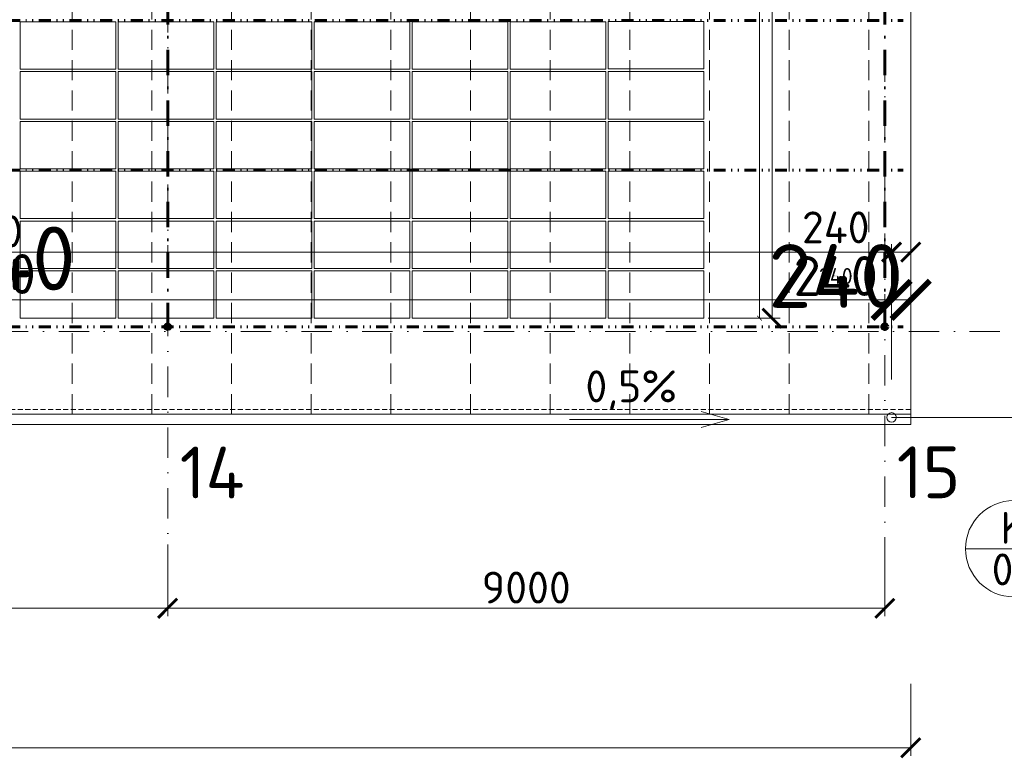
# Model space of a CAD drawing. Header units: millimetres. Extents: x -1695604 to 5289369, y -1488057 to 2187451.
# Tile 156 of 256: x 127692 to 140050, y 144642 to 153911. Entities that reach past the tile are written whole.
import ezdxf
from ezdxf import colors
from ezdxf.entities.mleader import LeaderData, LeaderLine
from ezdxf.enums import TextEntityAlignment as Align
from ezdxf.math import Vec2, Vec3

# ---------------------------------------------------------------- set-up
doc = ezdxf.new("R2010")
doc.units = ezdxf.units.MM
for name, pattern in [('CENTERX2', [101.6, 63.5, -12.7, 12.7, -12.7]), ('DASHDOT', [25.4, 12.7, -6.35, 0, -6.35]), ('DASHED', [19.05, 12.7, -6.35]), ('DELICI', [7.7, 3, -1.4, 0.25, -1.4, 0.25, -1.4]), ('HIDDEN', [9.525, 6.35, -3.175]), ('ČERCHOVANÁ', [25.4, 12.7, -6.35, 0, -6.35]), ('ČÁRKOVANÁ', [19.05, 12.7, -6.35])]:
    doc.linetypes.add(name, pattern=pattern)
doc.layers.get('Defpoints').update_dxf_attribs({"color": 8})
for name, color, linetype, lineweight in [('____podkonstrukce FVE', 3, 'CENTERX2', 9), ('___FVE_návrh var.2', 6, 'Continuous', 5), ('A99_N_kce-pod', 7, 'DASHED', 20), ('A99_N_kce-pohl', 1, 'Continuous', 9), ('A99_N_koty-200', 5, 'Continuous', 5), ('A99_N_koty-200 @ 1', 5, 'Continuous', 5), ('A99_N_koty-200 @ 10', 5, 'Continuous', 5), ('A99_N_koty-200 @ 100', 5, 'Continuous', 5), ('A99_N_koty-200 @ 200', 5, 'Continuous', 5), ('A99_N_koty-200 @ 250 (1)', 5, 'Continuous', 5), ('A99_N_koty-200 @ 250 (2)', 5, 'Continuous', 5), ('A99_N_koty-200 @ 400', 5, 'Continuous', 5), ('A99_N_koty-200 @ 50 (2)', 5, 'Continuous', 5), ('A99_N_koty-vysk', 160, 'Continuous', 5), ('A99_N_txt-popis-200', 240, 'Continuous', 5), ('A99_N_txt-popis-50 @ 200', 240, 'Continuous', 9), ('A99_N_znaceni 200', 5, 'Continuous', 5), ('A99_S_osy', 1, 'CENTERX2', 5)]:
    doc.layers.add(name, color=color, linetype=linetype, lineweight=lineweight)
doc.styles.add('A99_kota', font='isocpeur.ttf', dxfattribs={"height": 2})
doc.styles.add('A99_popis', font='isocpeur.ttf')
doc.styles.add('ad_popis 100', font='isocpeur.ttf', dxfattribs={"height": 200})
doc.dimstyles.new('A99_kota_200 new', dxfattribs={"dimscale": 200, "dimtxt": 2, "dimasz": 1.2, "dimexe": 0.5, "dimexo": 1.5, "dimgap": 0.3, "dimtad": 1, "dimdec": 0, "dimzin": 3, "dimdsep": 46, "dimtxsty": 'A99_kota', "dimblk": 'ARCHTICK', "dimcen": 2.5, "dimazin": 2, "dimtfac": 0.75, "dimtdec": 0, "dimtmove": 2, "dimatfit": 0, "dimfxl": 0, "dimtolj": 1, "dimtzin": 0, "dimlwd": 5, "dimlwe": 5, "dimarcsym": 0})

# ---------------------------------------------------------------- blocks, each defined once
blk = doc.blocks.new('_ArchTick')
at = {"color": 0, "linetype": 'ByBlock', "const_width": 0.15}
blk.add_lwpolyline([(-0.5, -0.5), (0.5, 0.5)], dxfattribs=at)
blk = doc.blocks.new('*D176')
at = {"layer": 'A99_N_koty-200', "color": 0, "linetype": 'Continuous', "lineweight": 5, "ltscale": 10, "transparency": 16777216}
for p, q in [((129550, 147325), (129550, 146425)), ((138550, 147325), (138550, 146425)), ((138550, 146525), (129550, 146525))]:
    blk.add_line(p, q, dxfattribs=at)
at = {"layer": 'Defpoints', "color": 0, "linetype": 'Continuous', "lineweight": 0, "ltscale": 10, "transparency": 16777216}
for p in [(129550, 149400), (138550, 149400), (129550, 146525)]:
    blk.add_point(p, dxfattribs=at)
at = {"layer": 'A99_N_koty-200', "color": 0, "linetype": 'Continuous', "lineweight": 5, "ltscale": 10, "transparency": 16777216, "xscale": 240, "yscale": 240, "zscale": 240, "rotation": 180}
blk.add_blockref('_ArchTick', (129550, 146525), dxfattribs=at)
at = {"layer": 'A99_N_koty-200', "color": 0, "linetype": 'Continuous', "lineweight": 5, "ltscale": 10, "transparency": 16777216, "xscale": 240, "yscale": 240, "zscale": 240}
blk.add_blockref('_ArchTick', (138550, 146525), dxfattribs=at)
at = {"layer": 'A99_N_koty-200', "color": 0, "linetype": 'Continuous', "ltscale": 10, "transparency": 16777216, "insert": (134050, 146785), "char_height": 400, "attachment_point": 5, "style": 'A99_kota'}
blk.add_mtext('\\A1;9000', dxfattribs=at)
blk = doc.blocks.new('*D177')
at = {"layer": 'A99_N_koty-200', "color": 0, "linetype": 'Continuous', "lineweight": 5, "ltscale": 10, "transparency": 16777216}
for p, q in [((120550, 147325), (120550, 146425)), ((129550, 147325), (129550, 146425)), ((129550, 146525), (120550, 146525))]:
    blk.add_line(p, q, dxfattribs=at)
at = {"layer": 'Defpoints', "color": 0, "linetype": 'Continuous', "lineweight": 0, "ltscale": 10, "transparency": 16777216}
for p in [(120550, 149400), (129550, 149400), (120550, 146525)]:
    blk.add_point(p, dxfattribs=at)
at = {"layer": 'A99_N_koty-200', "color": 0, "linetype": 'Continuous', "lineweight": 5, "ltscale": 10, "transparency": 16777216, "xscale": 240, "yscale": 240, "zscale": 240, "rotation": 180}
blk.add_blockref('_ArchTick', (120550, 146525), dxfattribs=at)
at = {"layer": 'A99_N_koty-200', "color": 0, "linetype": 'Continuous', "lineweight": 5, "ltscale": 10, "transparency": 16777216, "xscale": 240, "yscale": 240, "zscale": 240}
blk.add_blockref('_ArchTick', (129550, 146525), dxfattribs=at)
at = {"layer": 'A99_N_koty-200', "color": 0, "linetype": 'Continuous', "ltscale": 10, "transparency": 16777216, "insert": (125050, 146785), "char_height": 400, "attachment_point": 5, "style": 'A99_kota'}
blk.add_mtext('\\A1;9000', dxfattribs=at)
blk = doc.blocks.new('*D190')
at = {"layer": 'A99_N_koty-200', "color": 0, "linetype": 'Continuous', "lineweight": 5, "ltscale": 10, "transparency": 16777216}
for p, q in [((-650, 145575), (-650, 144675)), ((138876, 145575), (138876, 144675)), ((138876, 144775), (-650, 144775))]:
    blk.add_line(p, q, dxfattribs=at)
at = {"layer": 'Defpoints', "color": 0, "linetype": 'Continuous', "lineweight": 0, "ltscale": 10, "transparency": 16777216}
for p in [(-650, 148705), (138876, 148705), (-650, 144775)]:
    blk.add_point(p, dxfattribs=at)
at = {"layer": 'A99_N_koty-200', "color": 0, "linetype": 'Continuous', "lineweight": 5, "ltscale": 10, "transparency": 16777216, "xscale": 240, "yscale": 240, "zscale": 240, "rotation": 180}
blk.add_blockref('_ArchTick', (-650, 144775), dxfattribs=at)
at = {"layer": 'A99_N_koty-200', "color": 0, "linetype": 'Continuous', "lineweight": 5, "ltscale": 10, "transparency": 16777216, "xscale": 240, "yscale": 240, "zscale": 240}
blk.add_blockref('_ArchTick', (138876, 144775), dxfattribs=at)
at = {"layer": 'A99_N_koty-200', "color": 0, "linetype": 'Continuous', "ltscale": 10, "transparency": 16777216, "insert": (69113, 145035), "char_height": 400, "attachment_point": 5, "style": 'A99_kota'}
blk.add_mtext('\\A1;139526', dxfattribs=at)
blk = doc.blocks.new('*D4541')
at = {"layer": 'A99_N_koty-200', "color": 0, "linetype": 'Continuous', "lineweight": 5, "ltscale": 10, "transparency": 16777216}
for p, q in [((115495, 150195), (115495, 151095)), ((138635, 150195), (138635, 151095)), ((115495, 150995), (138635, 150995))]:
    blk.add_line(p, q, dxfattribs=at)
at = {"layer": 'Defpoints', "color": 0, "linetype": 'Continuous', "lineweight": 18, "ltscale": 10, "transparency": 16777216}
for p in [(138635, 150995), (115495, 148920), (138635, 148920)]:
    blk.add_point(p, dxfattribs=at)
at = {"layer": 'A99_N_koty-200', "color": 0, "linetype": 'Continuous', "lineweight": 5, "ltscale": 10, "transparency": 16777216, "xscale": 240, "yscale": 240, "zscale": 240, "rotation": 180}
blk.add_blockref('_ArchTick', (115495, 150995), dxfattribs=at)
at = {"layer": 'A99_N_koty-200', "color": 0, "linetype": 'Continuous', "lineweight": 5, "ltscale": 10, "transparency": 16777216, "xscale": 240, "yscale": 240, "zscale": 240}
blk.add_blockref('_ArchTick', (138635, 150995), dxfattribs=at)
at = {"layer": 'A99_N_koty-200', "color": 0, "linetype": 'Continuous', "ltscale": 10, "transparency": 16777216, "insert": (127065, 151255), "char_height": 400, "attachment_point": 5, "style": 'A99_kota'}
blk.add_mtext('\\A1;23140', dxfattribs=at)
blk = doc.blocks.new('*D4542')
at = {"layer": 'A99_N_koty-200', "color": 0, "linetype": 'Continuous', "lineweight": 5, "ltscale": 10, "transparency": 16777216}
for p, q in [((115495, 149995), (115495, 150445)), ((115495, 150395), (138635, 150395)), ((138635, 149995), (138635, 150445))]:
    blk.add_line(p, q, dxfattribs=at)
at = {"layer": 'Defpoints', "color": 0, "linetype": 'Continuous', "lineweight": 18, "ltscale": 10, "transparency": 16777216}
for p in [(138635, 150395), (115495, 148920), (138635, 148920)]:
    blk.add_point(p, dxfattribs=at)
at = {"layer": 'A99_N_koty-200', "color": 0, "linetype": 'Continuous', "lineweight": 5, "ltscale": 10, "transparency": 16777216, "xscale": 120, "yscale": 120, "zscale": 120, "rotation": 180}
blk.add_blockref('_ArchTick', (115495, 150395), dxfattribs=at)
at = {"layer": 'A99_N_koty-200', "color": 0, "linetype": 'Continuous', "lineweight": 5, "ltscale": 10, "transparency": 16777216, "xscale": 120, "yscale": 120, "zscale": 120}
blk.add_blockref('_ArchTick', (138635, 150395), dxfattribs=at)
at = {"layer": 'A99_N_koty-200', "color": 0, "linetype": 'Continuous', "ltscale": 10, "transparency": 16777216, "insert": (127065, 150525), "char_height": 200, "attachment_point": 5, "style": 'A99_kota'}
blk.add_mtext('\\A1;23140', dxfattribs=at)
blk = doc.blocks.new('*D4543')
at = {"layer": 'A99_N_koty-200', "color": 0, "linetype": 'Continuous', "lineweight": 5, "ltscale": 10, "transparency": 16777216}
for p, q in [((115495, 150391), (115495, 150395.5)), ((115495, 150395), (138635, 150395)), ((138635, 150391), (138635, 150395.5))]:
    blk.add_line(p, q, dxfattribs=at)
at = {"layer": 'Defpoints', "color": 0, "linetype": 'Continuous', "lineweight": 18, "ltscale": 10, "transparency": 16777216}
for p in [(138635, 150395), (115495, 148920), (138635, 148920)]:
    blk.add_point(p, dxfattribs=at)
at = {"layer": 'A99_N_koty-200', "color": 0, "linetype": 'Continuous', "lineweight": 5, "ltscale": 10, "transparency": 16777216, "xscale": 1.2, "yscale": 1.2, "zscale": 1.2, "rotation": 180}
blk.add_blockref('_ArchTick', (115495, 150395), dxfattribs=at)
at = {"layer": 'A99_N_koty-200', "color": 0, "linetype": 'Continuous', "lineweight": 5, "ltscale": 10, "transparency": 16777216, "xscale": 1.2, "yscale": 1.2, "zscale": 1.2}
blk.add_blockref('_ArchTick', (138635, 150395), dxfattribs=at)
at = {"layer": 'A99_N_koty-200', "color": 0, "linetype": 'Continuous', "ltscale": 10, "transparency": 16777216, "insert": (127065, 150396.3), "char_height": 2, "attachment_point": 5, "style": 'A99_kota'}
blk.add_mtext('\\A1;23140', dxfattribs=at)
blk = doc.blocks.new('*D4544')
at = {"layer": 'A99_N_koty-200', "color": 0, "linetype": 'Continuous', "lineweight": 5, "ltscale": 10, "transparency": 16777216}
for p, q in [((115495, 149520), (115495, 150595)), ((138635, 149520), (138635, 150595)), ((115495, 150395), (138635, 150395))]:
    blk.add_line(p, q, dxfattribs=at)
at = {"layer": 'Defpoints', "color": 0, "linetype": 'Continuous', "lineweight": 18, "ltscale": 10, "transparency": 16777216}
for p in [(138635, 150395), (115495, 148920), (138635, 148920)]:
    blk.add_point(p, dxfattribs=at)
at = {"layer": 'A99_N_koty-200', "color": 0, "linetype": 'Continuous', "lineweight": 5, "ltscale": 10, "transparency": 16777216, "xscale": 480, "yscale": 480, "zscale": 480, "rotation": 180}
blk.add_blockref('_ArchTick', (115495, 150395), dxfattribs=at)
at = {"layer": 'A99_N_koty-200', "color": 0, "linetype": 'Continuous', "lineweight": 5, "ltscale": 10, "transparency": 16777216, "xscale": 480, "yscale": 480, "zscale": 480}
blk.add_blockref('_ArchTick', (138635, 150395), dxfattribs=at)
at = {"layer": 'A99_N_koty-200', "color": 0, "linetype": 'Continuous', "ltscale": 10, "transparency": 16777216, "insert": (127065, 150915), "char_height": 800, "attachment_point": 5, "style": 'A99_kota'}
blk.add_mtext('\\A1;23140', dxfattribs=at)
blk = doc.blocks.new('*D4545')
at = {"layer": 'A99_N_koty-200', "color": 0, "linetype": 'Continuous', "lineweight": 5, "ltscale": 10, "transparency": 16777216}
for p, q in [((115495, 150355), (115495, 150400)), ((115495, 150395), (138635, 150395)), ((138635, 150355), (138635, 150400))]:
    blk.add_line(p, q, dxfattribs=at)
at = {"layer": 'Defpoints', "color": 0, "linetype": 'Continuous', "lineweight": 18, "ltscale": 10, "transparency": 16777216}
for p in [(138635, 150395), (115495, 148920), (138635, 148920)]:
    blk.add_point(p, dxfattribs=at)
at = {"layer": 'A99_N_koty-200', "color": 0, "linetype": 'Continuous', "lineweight": 5, "ltscale": 10, "transparency": 16777216, "xscale": 12, "yscale": 12, "zscale": 12, "rotation": 180}
blk.add_blockref('_ArchTick', (115495, 150395), dxfattribs=at)
at = {"layer": 'A99_N_koty-200', "color": 0, "linetype": 'Continuous', "lineweight": 5, "ltscale": 10, "transparency": 16777216, "xscale": 12, "yscale": 12, "zscale": 12}
blk.add_blockref('_ArchTick', (138635, 150395), dxfattribs=at)
at = {"layer": 'A99_N_koty-200', "color": 0, "linetype": 'Continuous', "ltscale": 10, "transparency": 16777216, "insert": (127065, 150408), "char_height": 20, "attachment_point": 5, "style": 'A99_kota'}
blk.add_mtext('\\A1;23140', dxfattribs=at)
blk = doc.blocks.new('*D4546')
at = {"layer": 'A99_N_koty-200', "color": 0, "linetype": 'Continuous', "lineweight": 5, "ltscale": 10, "transparency": 16777216}
for p, q in [((115495, 149395), (115495, 150520)), ((138635, 149395), (138635, 150520)), ((115495, 150395), (138635, 150395))]:
    blk.add_line(p, q, dxfattribs=at)
at = {"layer": 'Defpoints', "color": 0, "linetype": 'Continuous', "lineweight": 18, "ltscale": 10, "transparency": 16777216}
for p in [(138635, 150395), (115495, 148920), (138635, 148920)]:
    blk.add_point(p, dxfattribs=at)
at = {"layer": 'A99_N_koty-200', "color": 0, "linetype": 'Continuous', "lineweight": 5, "ltscale": 10, "transparency": 16777216, "xscale": 300, "yscale": 300, "zscale": 300, "rotation": 180}
blk.add_blockref('_ArchTick', (115495, 150395), dxfattribs=at)
at = {"layer": 'A99_N_koty-200', "color": 0, "linetype": 'Continuous', "lineweight": 5, "ltscale": 10, "transparency": 16777216, "xscale": 300, "yscale": 300, "zscale": 300}
blk.add_blockref('_ArchTick', (138635, 150395), dxfattribs=at)
at = {"layer": 'A99_N_koty-200', "color": 0, "linetype": 'Continuous', "ltscale": 10, "transparency": 16777216, "insert": (127065, 150720), "char_height": 500, "attachment_point": 5, "style": 'A99_kota'}
blk.add_mtext('\\A1;23140', dxfattribs=at)
blk = doc.blocks.new('*D4547')
at = {"layer": 'A99_N_koty-200', "color": 0, "linetype": 'Continuous', "lineweight": 5, "ltscale": 10, "transparency": 16777216}
for p, q in [((115495, 149395), (115495, 150520)), ((138635, 149395), (138635, 150520)), ((115495, 150395), (138635, 150395))]:
    blk.add_line(p, q, dxfattribs=at)
at = {"layer": 'Defpoints', "color": 0, "linetype": 'Continuous', "lineweight": 18, "ltscale": 10, "transparency": 16777216}
for p in [(138635, 150395), (115495, 148920), (138635, 148920)]:
    blk.add_point(p, dxfattribs=at)
at = {"layer": 'A99_N_koty-200', "color": 0, "linetype": 'Continuous', "lineweight": 5, "ltscale": 10, "transparency": 16777216, "xscale": 300, "yscale": 300, "zscale": 300, "rotation": 180}
blk.add_blockref('_ArchTick', (115495, 150395), dxfattribs=at)
at = {"layer": 'A99_N_koty-200', "color": 0, "linetype": 'Continuous', "lineweight": 5, "ltscale": 10, "transparency": 16777216, "xscale": 300, "yscale": 300, "zscale": 300}
blk.add_blockref('_ArchTick', (138635, 150395), dxfattribs=at)
at = {"layer": 'A99_N_koty-200', "color": 0, "linetype": 'Continuous', "ltscale": 10, "transparency": 16777216, "insert": (127065, 150720), "char_height": 500, "attachment_point": 5, "style": 'A99_kota'}
blk.add_mtext('\\A1;23140', dxfattribs=at)
blk = doc.blocks.new('*D4549')
at = {"layer": 'A99_N_koty-200', "color": 0, "linetype": 'Continuous', "lineweight": 5, "ltscale": 10, "transparency": 16777216}
for p, q in [((138635, 150195), (138635, 151095)), ((138875, 150195), (138875, 151095)), ((138635, 150995), (138875, 150995))]:
    blk.add_line(p, q, dxfattribs=at)
at = {"layer": 'Defpoints', "color": 0, "linetype": 'Continuous', "lineweight": 18, "ltscale": 10, "transparency": 16777216}
for p in [(138875, 150995), (138635, 148920), (138875, 148960)]:
    blk.add_point(p, dxfattribs=at)
at = {"layer": 'A99_N_koty-200', "color": 0, "linetype": 'Continuous', "lineweight": 5, "ltscale": 10, "transparency": 16777216, "xscale": 240, "yscale": 240, "zscale": 240, "rotation": 180}
blk.add_blockref('_ArchTick', (138635, 150995), dxfattribs=at)
at = {"layer": 'A99_N_koty-200', "color": 0, "linetype": 'Continuous', "lineweight": 5, "ltscale": 10, "transparency": 16777216, "xscale": 240, "yscale": 240, "zscale": 240}
blk.add_blockref('_ArchTick', (138875, 150995), dxfattribs=at)
at = {"layer": 'A99_N_koty-200', "color": 0, "linetype": 'Continuous', "ltscale": 10, "transparency": 16777216, "insert": (137935, 151305), "char_height": 400, "attachment_point": 5, "style": 'A99_kota'}
blk.add_mtext('\\A1;240', dxfattribs=at)
blk = doc.blocks.new('*D4550')
at = {"layer": 'A99_N_koty-200', "color": 0, "linetype": 'Continuous', "lineweight": 5, "ltscale": 10, "transparency": 16777216}
for p, q in [((138635, 149995), (138635, 150445)), ((138635, 150395), (138875, 150395)), ((138875, 149995), (138875, 150445))]:
    blk.add_line(p, q, dxfattribs=at)
at = {"layer": 'Defpoints', "color": 0, "linetype": 'Continuous', "lineweight": 18, "ltscale": 10, "transparency": 16777216}
for p in [(138875, 150395), (138635, 148920), (138875, 148960)]:
    blk.add_point(p, dxfattribs=at)
at = {"layer": 'A99_N_koty-200', "color": 0, "linetype": 'Continuous', "lineweight": 5, "ltscale": 10, "transparency": 16777216, "xscale": 120, "yscale": 120, "zscale": 120, "rotation": 180}
blk.add_blockref('_ArchTick', (138635, 150395), dxfattribs=at)
at = {"layer": 'A99_N_koty-200', "color": 0, "linetype": 'Continuous', "lineweight": 5, "ltscale": 10, "transparency": 16777216, "xscale": 120, "yscale": 120, "zscale": 120}
blk.add_blockref('_ArchTick', (138875, 150395), dxfattribs=at)
at = {"layer": 'A99_N_koty-200', "color": 0, "linetype": 'Continuous', "ltscale": 10, "transparency": 16777216, "insert": (137935, 150695), "char_height": 200, "attachment_point": 5, "style": 'A99_kota'}
blk.add_mtext('\\A1;240', dxfattribs=at)
blk = doc.blocks.new('*D4551')
at = {"layer": 'A99_N_koty-200', "color": 0, "linetype": 'Continuous', "lineweight": 5, "ltscale": 10, "transparency": 16777216}
for p, q in [((138635, 150391), (138635, 150396)), ((138635, 150395), (138875, 150395)), ((138875, 150391), (138875, 150396))]:
    blk.add_line(p, q, dxfattribs=at)
at = {"layer": 'Defpoints', "color": 0, "linetype": 'Continuous', "lineweight": 18, "ltscale": 10, "transparency": 16777216}
for p in [(138875, 150395), (138635, 148920), (138875, 148960)]:
    blk.add_point(p, dxfattribs=at)
at = {"layer": 'A99_N_koty-200', "color": 0, "linetype": 'Continuous', "lineweight": 5, "ltscale": 10, "transparency": 16777216, "xscale": 1.2, "yscale": 1.2, "zscale": 1.2, "rotation": 180}
blk.add_blockref('_ArchTick', (138635, 150395), dxfattribs=at)
at = {"layer": 'A99_N_koty-200', "color": 0, "linetype": 'Continuous', "lineweight": 5, "ltscale": 10, "transparency": 16777216, "xscale": 1.2, "yscale": 1.2, "zscale": 1.2}
blk.add_blockref('_ArchTick', (138875, 150395), dxfattribs=at)
at = {"layer": 'A99_N_koty-200', "color": 0, "linetype": 'Continuous', "ltscale": 10, "transparency": 16777216, "insert": (137935, 150695), "char_height": 2, "attachment_point": 5, "style": 'A99_kota'}
blk.add_mtext('\\A1;240', dxfattribs=at)
blk = doc.blocks.new('*D4552')
at = {"layer": 'A99_N_koty-200', "color": 0, "linetype": 'Continuous', "lineweight": 5, "ltscale": 10, "transparency": 16777216}
for p, q in [((138635, 149520), (138635, 150595)), ((138875, 149560), (138875, 150595)), ((138635, 150395), (138875, 150395))]:
    blk.add_line(p, q, dxfattribs=at)
at = {"layer": 'Defpoints', "color": 0, "linetype": 'Continuous', "lineweight": 18, "ltscale": 10, "transparency": 16777216}
for p in [(138875, 150395), (138635, 148920), (138875, 148960)]:
    blk.add_point(p, dxfattribs=at)
at = {"layer": 'A99_N_koty-200', "color": 0, "linetype": 'Continuous', "lineweight": 5, "ltscale": 10, "transparency": 16777216, "xscale": 480, "yscale": 480, "zscale": 480, "rotation": 180}
blk.add_blockref('_ArchTick', (138635, 150395), dxfattribs=at)
at = {"layer": 'A99_N_koty-200', "color": 0, "linetype": 'Continuous', "lineweight": 5, "ltscale": 10, "transparency": 16777216, "xscale": 480, "yscale": 480, "zscale": 480}
blk.add_blockref('_ArchTick', (138875, 150395), dxfattribs=at)
at = {"layer": 'A99_N_koty-200', "color": 0, "linetype": 'Continuous', "ltscale": 10, "transparency": 16777216, "insert": (137935, 150695), "char_height": 800, "attachment_point": 5, "style": 'A99_kota'}
blk.add_mtext('\\A1;240', dxfattribs=at)
blk = doc.blocks.new('*D4553')
at = {"layer": 'A99_N_koty-200', "color": 0, "linetype": 'Continuous', "lineweight": 5, "ltscale": 10, "transparency": 16777216}
for p, q in [((138635, 150355), (138635, 150400)), ((138635, 150395), (138875, 150395)), ((138875, 150355), (138875, 150400))]:
    blk.add_line(p, q, dxfattribs=at)
at = {"layer": 'Defpoints', "color": 0, "linetype": 'Continuous', "lineweight": 18, "ltscale": 10, "transparency": 16777216}
for p in [(138875, 150395), (138635, 148920), (138875, 148960)]:
    blk.add_point(p, dxfattribs=at)
at = {"layer": 'A99_N_koty-200', "color": 0, "linetype": 'Continuous', "lineweight": 5, "ltscale": 10, "transparency": 16777216, "xscale": 12, "yscale": 12, "zscale": 12, "rotation": 180}
blk.add_blockref('_ArchTick', (138635, 150395), dxfattribs=at)
at = {"layer": 'A99_N_koty-200', "color": 0, "linetype": 'Continuous', "lineweight": 5, "ltscale": 10, "transparency": 16777216, "xscale": 12, "yscale": 12, "zscale": 12}
blk.add_blockref('_ArchTick', (138875, 150395), dxfattribs=at)
at = {"layer": 'A99_N_koty-200', "color": 0, "linetype": 'Continuous', "ltscale": 10, "transparency": 16777216, "insert": (137935, 150695), "char_height": 20, "attachment_point": 5, "style": 'A99_kota'}
blk.add_mtext('\\A1;240', dxfattribs=at)
blk = doc.blocks.new('*D4554')
at = {"layer": 'A99_N_koty-200', "color": 0, "linetype": 'Continuous', "lineweight": 5, "ltscale": 10, "transparency": 16777216}
for p, q in [((138635, 149395), (138635, 150520)), ((138875, 149395), (138875, 150520)), ((138635, 150395), (138875, 150395))]:
    blk.add_line(p, q, dxfattribs=at)
at = {"layer": 'Defpoints', "color": 0, "linetype": 'Continuous', "lineweight": 18, "ltscale": 10, "transparency": 16777216}
for p in [(138875, 150395), (138635, 148920), (138875, 148960)]:
    blk.add_point(p, dxfattribs=at)
at = {"layer": 'A99_N_koty-200', "color": 0, "linetype": 'Continuous', "lineweight": 5, "ltscale": 10, "transparency": 16777216, "xscale": 300, "yscale": 300, "zscale": 300, "rotation": 180}
blk.add_blockref('_ArchTick', (138635, 150395), dxfattribs=at)
at = {"layer": 'A99_N_koty-200', "color": 0, "linetype": 'Continuous', "lineweight": 5, "ltscale": 10, "transparency": 16777216, "xscale": 300, "yscale": 300, "zscale": 300}
blk.add_blockref('_ArchTick', (138875, 150395), dxfattribs=at)
at = {"layer": 'A99_N_koty-200', "color": 0, "linetype": 'Continuous', "ltscale": 10, "transparency": 16777216, "insert": (137935, 150695), "char_height": 500, "attachment_point": 5, "style": 'A99_kota'}
blk.add_mtext('\\A1;240', dxfattribs=at)
blk = doc.blocks.new('*D4555')
at = {"layer": 'A99_N_koty-200', "color": 0, "linetype": 'Continuous', "lineweight": 5, "ltscale": 10, "transparency": 16777216}
for p, q in [((138635, 149395), (138635, 150520)), ((138875, 149395), (138875, 150520)), ((138635, 150395), (138875, 150395))]:
    blk.add_line(p, q, dxfattribs=at)
at = {"layer": 'Defpoints', "color": 0, "linetype": 'Continuous', "lineweight": 18, "ltscale": 10, "transparency": 16777216}
for p in [(138875, 150395), (138635, 148920), (138875, 148960)]:
    blk.add_point(p, dxfattribs=at)
at = {"layer": 'A99_N_koty-200', "color": 0, "linetype": 'Continuous', "lineweight": 5, "ltscale": 10, "transparency": 16777216, "xscale": 300, "yscale": 300, "zscale": 300, "rotation": 180}
blk.add_blockref('_ArchTick', (138635, 150395), dxfattribs=at)
at = {"layer": 'A99_N_koty-200', "color": 0, "linetype": 'Continuous', "lineweight": 5, "ltscale": 10, "transparency": 16777216, "xscale": 300, "yscale": 300, "zscale": 300}
blk.add_blockref('_ArchTick', (138875, 150395), dxfattribs=at)
at = {"layer": 'A99_N_koty-200', "color": 0, "linetype": 'Continuous', "ltscale": 10, "transparency": 16777216, "insert": (137935, 150695), "char_height": 500, "attachment_point": 5, "style": 'A99_kota'}
blk.add_mtext('\\A1;240', dxfattribs=at)
blk = doc.blocks.new('*U20')
at = {"color": 0, "linetype": 'ByBlock'}
blk.add_line((-3.02, 0), (3.02, 0), dxfattribs=at)
blk.add_circle((0, 0), 3.02, dxfattribs=at)
at = {"color": 0, "linetype": 'ByBlock', "style": 'A99_popis'}
for tag, p in [('KATEGORIE', (0, 1.31)), ('PRVEK', (0, -1.298))]:
    blk.add_attdef(tag, text='', height=2, dxfattribs=at).set_placement(p, align=Align.MIDDLE_CENTER)
blk = doc.blocks.new('*D5670')
at = {"layer": 'A99_N_koty-200', "color": 0, "linetype": 'Continuous', "lineweight": 5, "transparency": 16777216}
for p, q in [((136580, 161400), (137235, 161400)), ((137135, 161400), (137135, 150165)), ((136335, 150165), (137235, 150165))]:
    blk.add_line(p, q, dxfattribs=at)
at = {"layer": 'Defpoints', "color": 0, "linetype": 'Continuous', "lineweight": 18, "transparency": 16777216}
for p in [(136280, 161400), (135840, 150165), (137135, 150165)]:
    blk.add_point(p, dxfattribs=at)
at = {"layer": 'A99_N_koty-200', "color": 0, "linetype": 'Continuous', "lineweight": 5, "transparency": 16777216, "xscale": 240, "yscale": 240, "zscale": 240}
for p, rotation in [((137135, 161400), 90), ((137135, 150165), 270)]:
    blk.add_blockref('_ArchTick', p, dxfattribs=dict(at, rotation=rotation))
at = {"layer": 'A99_N_koty-200', "color": 0, "linetype": 'Continuous', "transparency": 16777216, "insert": (136875, 155783), "char_height": 400, "attachment_point": 5, "rotation": 90, "style": 'A99_kota'}
blk.add_mtext('\\A1;11230', dxfattribs=at)
blk = doc.blocks.new('*D5671')
at = {"layer": 'A99_N_koty-200', "color": 0, "linetype": 'Continuous', "lineweight": 5, "transparency": 16777216}
for p, q in [((136778, 161400), (137003, 161400)), ((136978, 161400), (136978, 150165)), ((136778, 150165), (137003, 150165))]:
    blk.add_line(p, q, dxfattribs=at)
at = {"layer": 'Defpoints', "color": 0, "linetype": 'Continuous', "lineweight": 18, "transparency": 16777216}
for p in [(136280, 161400), (135840, 150165), (136978, 150165)]:
    blk.add_point(p, dxfattribs=at)
at = {"layer": 'A99_N_koty-200', "color": 0, "linetype": 'Continuous', "lineweight": 5, "transparency": 16777216, "xscale": 60, "yscale": 60, "zscale": 60}
for p, rotation in [((136978, 161400), 90), ((136978, 150165), 270)]:
    blk.add_blockref('_ArchTick', p, dxfattribs=dict(at, rotation=rotation))
at = {"layer": 'A99_N_koty-200', "color": 0, "linetype": 'Continuous', "transparency": 16777216, "insert": (136913, 155783), "char_height": 100, "attachment_point": 5, "rotation": 90, "style": 'A99_kota'}
blk.add_mtext('\\A1;11230', dxfattribs=at)
blk = doc.blocks.new('*U5965')
at = {"layer": 'A99_N_koty-200 @ 1', "linetype": 'Continuous', "ltscale": 10}
dim = blk.add_linear_dim(base=(138635, 150395), p1=(115495, 148920), p2=(138635, 148920), dimstyle='A99_kota_200 new', override={"dimscale": 1, "dimtix": 1, "dimtofl": 1, "dimtmove": 2, "dimatfit": 3}, dxfattribs=at)
dim.commit()
dim.dimension.update_dxf_attribs({"geometry": '*D4543', "text_midpoint": (127065, 150396.3)})
at = {"layer": 'A99_N_koty-200 @ 10', "linetype": 'Continuous', "ltscale": 10}
dim = blk.add_linear_dim(base=(138635, 150395), p1=(115495, 148920), p2=(138635, 148920), dimstyle='A99_kota_200 new', override={"dimscale": 10, "dimtix": 1, "dimtofl": 1, "dimtmove": 2, "dimatfit": 3}, dxfattribs=at)
dim.commit()
dim.dimension.update_dxf_attribs({"geometry": '*D4545', "text_midpoint": (127065, 150408)})
at = {"layer": 'A99_N_koty-200 @ 100', "linetype": 'Continuous', "ltscale": 10}
dim = blk.add_linear_dim(base=(138635, 150395), p1=(115495, 148920), p2=(138635, 148920), dimstyle='A99_kota_200 new', override={"dimscale": 100, "dimtix": 1, "dimtofl": 1, "dimtmove": 2, "dimatfit": 3}, dxfattribs=at)
dim.commit()
dim.dimension.update_dxf_attribs({"geometry": '*D4542', "text_midpoint": (127065, 150525)})
at = {"layer": 'A99_N_koty-200 @ 200', "linetype": 'Continuous', "ltscale": 10}
dim = blk.add_linear_dim(base=(138635, 150995), p1=(115495, 148920), p2=(138635, 148920), dimstyle='A99_kota_200 new', override={"dimscale": 200, "dimtix": 1, "dimtofl": 1, "dimtmove": 2, "dimatfit": 3}, dxfattribs=at)
dim.commit()
dim.dimension.update_dxf_attribs({"geometry": '*D4541', "text_midpoint": (127065, 151255)})
at = {"layer": 'A99_N_koty-200 @ 250 (1)', "linetype": 'Continuous', "ltscale": 10}
dim = blk.add_linear_dim(base=(138635, 150395), p1=(115495, 148920), p2=(138635, 148920), dimstyle='A99_kota_200 new', override={"dimscale": 250, "dimtix": 1, "dimtofl": 1, "dimtmove": 2, "dimatfit": 3}, dxfattribs=at)
dim.commit()
dim.dimension.update_dxf_attribs({"geometry": '*D4547', "text_midpoint": (127065, 150720)})
at = {"layer": 'A99_N_koty-200 @ 250 (2)', "linetype": 'Continuous', "ltscale": 10}
dim = blk.add_linear_dim(base=(138635, 150395), p1=(115495, 148920), p2=(138635, 148920), dimstyle='A99_kota_200 new', override={"dimscale": 250, "dimtix": 1, "dimtofl": 1, "dimtmove": 2, "dimatfit": 3}, dxfattribs=at)
dim.commit()
dim.dimension.update_dxf_attribs({"geometry": '*D4546', "text_midpoint": (127065, 150720)})
at = {"layer": 'A99_N_koty-200 @ 400', "linetype": 'Continuous', "ltscale": 10}
dim = blk.add_linear_dim(base=(138635, 150395), p1=(115495, 148920), p2=(138635, 148920), dimstyle='A99_kota_200 new', override={"dimscale": 400, "dimtix": 1, "dimtofl": 1, "dimtmove": 2, "dimatfit": 3}, dxfattribs=at)
dim.commit()
dim.dimension.update_dxf_attribs({"geometry": '*D4544', "text_midpoint": (127065, 150915)})
blk = doc.blocks.new('*U5966')
at = {"layer": 'A99_N_koty-200 @ 1', "linetype": 'Continuous', "ltscale": 10}
dim = blk.add_linear_dim(base=(138875, 150395), p1=(138635, 148920), p2=(138875, 148960), text='240', dimstyle='A99_kota_200 new', override={"dimscale": 1, "dimtix": 1, "dimtofl": 1, "dimtmove": 2, "dimatfit": 3}, dxfattribs=at)
dim.commit()
dim.dimension.update_dxf_attribs({"geometry": '*D4551', "text_midpoint": (137935, 150695), "dimtype": 128})
at = {"layer": 'A99_N_koty-200 @ 10', "linetype": 'Continuous', "ltscale": 10}
dim = blk.add_linear_dim(base=(138875, 150395), p1=(138635, 148920), p2=(138875, 148960), text='240', dimstyle='A99_kota_200 new', override={"dimscale": 10, "dimtix": 1, "dimtofl": 1, "dimtmove": 2, "dimatfit": 3}, dxfattribs=at)
dim.commit()
dim.dimension.update_dxf_attribs({"geometry": '*D4553', "text_midpoint": (137935, 150695), "dimtype": 128})
at = {"layer": 'A99_N_koty-200 @ 100', "linetype": 'Continuous', "ltscale": 10}
dim = blk.add_linear_dim(base=(138875, 150395), p1=(138635, 148920), p2=(138875, 148960), text='240', dimstyle='A99_kota_200 new', override={"dimscale": 100, "dimtix": 1, "dimtofl": 1, "dimtmove": 2, "dimatfit": 3}, dxfattribs=at)
dim.commit()
dim.dimension.update_dxf_attribs({"geometry": '*D4550', "text_midpoint": (137935, 150695), "dimtype": 128})
at = {"layer": 'A99_N_koty-200 @ 200', "linetype": 'Continuous', "ltscale": 10}
dim = blk.add_linear_dim(base=(138875, 150995), p1=(138635, 148920), p2=(138875, 148960), text='240', dimstyle='A99_kota_200 new', override={"dimscale": 200, "dimtix": 1, "dimtofl": 1, "dimtmove": 2, "dimatfit": 3}, dxfattribs=at)
dim.commit()
dim.dimension.update_dxf_attribs({"geometry": '*D4549', "text_midpoint": (137935, 151305), "dimtype": 128})
at = {"layer": 'A99_N_koty-200 @ 250 (1)', "linetype": 'Continuous', "ltscale": 10}
dim = blk.add_linear_dim(base=(138875, 150395), p1=(138635, 148920), p2=(138875, 148960), text='240', dimstyle='A99_kota_200 new', override={"dimscale": 250, "dimtix": 1, "dimtofl": 1, "dimtmove": 2, "dimatfit": 3}, dxfattribs=at)
dim.commit()
dim.dimension.update_dxf_attribs({"geometry": '*D4555', "text_midpoint": (137935, 150695), "dimtype": 128})
at = {"layer": 'A99_N_koty-200 @ 250 (2)', "linetype": 'Continuous', "ltscale": 10}
dim = blk.add_linear_dim(base=(138875, 150395), p1=(138635, 148920), p2=(138875, 148960), text='240', dimstyle='A99_kota_200 new', override={"dimscale": 250, "dimtix": 1, "dimtofl": 1, "dimtmove": 2, "dimatfit": 3}, dxfattribs=at)
dim.commit()
dim.dimension.update_dxf_attribs({"geometry": '*D4554', "text_midpoint": (137935, 150695), "dimtype": 128})
at = {"layer": 'A99_N_koty-200 @ 400', "linetype": 'Continuous', "ltscale": 10}
dim = blk.add_linear_dim(base=(138875, 150395), p1=(138635, 148920), p2=(138875, 148960), text='240', dimstyle='A99_kota_200 new', override={"dimscale": 400, "dimtix": 1, "dimtofl": 1, "dimtmove": 2, "dimatfit": 3}, dxfattribs=at)
dim.commit()
dim.dimension.update_dxf_attribs({"geometry": '*D4552', "text_midpoint": (137935, 150695), "dimtype": 128})
blk = doc.blocks.new('*U6321')
at = {"layer": 'A99_N_koty-200 @ 200', "linetype": 'Continuous'}
dim = blk.add_linear_dim(base=(137135, 150165), p1=(136280, 161400), p2=(135840, 150165), angle=90, text='11230', dimstyle='A99_kota_200 new', override={"dimscale": 200, "dimtix": 1, "dimtofl": 1, "dimtmove": 2, "dimatfit": 0}, dxfattribs=at)
dim.commit()
dim.dimension.update_dxf_attribs({"geometry": '*D5670', "text_midpoint": (136875, 155782.5)})
at = {"layer": 'A99_N_koty-200 @ 50 (2)', "linetype": 'Continuous'}
dim = blk.add_linear_dim(base=(136977.5, 150165), p1=(136280, 161400), p2=(135840, 150165), angle=90, text='11230', dimstyle='A99_kota_200 new', override={"dimscale": 50, "dimtix": 1, "dimtofl": 1, "dimtmove": 2, "dimatfit": 0}, dxfattribs=at)
dim.commit()
dim.dimension.update_dxf_attribs({"geometry": '*D5671', "text_midpoint": (136912.5, 155782.5)})

msp = doc.modelspace()

# ---------------------------------------------------------------- linework, layer by layer
at = {"layer": '____podkonstrukce FVE', "color": 3, "linetype": 'ČERCHOVANÁ', "lineweight": 60, "ltscale": 25}
for points in [[(129550, 173855), (129550, 150000)], [(138550, 173855), (138550, 150000)]]:
    msp.add_lwpolyline(points, dxfattribs=at)
at = {"layer": '____podkonstrukce FVE', "color": 3, "linetype": 'DELICI', "lineweight": 60, "ltscale": 50}
for points in [[(114457.5, 153902.5), (138780, 153902.5)], [(114457.5, 152025), (138780, 152025)], [(114457.5, 150057.5), (138780, 150057.5)]]:
    msp.add_lwpolyline(points, dxfattribs=at)
at = {"layer": '____podkonstrukce FVE', "color": 3, "linetype": 'Continuous', "lineweight": 80, "ltscale": 0.5}
for centre in [(129550, 150057.5), (138550, 150057.5)]:
    msp.add_circle(centre, 30, dxfattribs=at)
at = {"layer": '___FVE_návrh var.2', "lineweight": 5, "ltscale": 2}
for points in [[(128900, 153885), (128900, 153290), (127700, 153290), (127700, 153885)], [(130130, 153885), (130130, 153290), (128930, 153290), (128930, 153885)], [(131360, 153885), (131360, 153290), (130160, 153290), (130160, 153885)], [(131390, 153885), (131390, 153290), (132590, 153290), (132590, 153885)], [(132620, 153885), (132620, 153290), (133820, 153290), (133820, 153885)], [(133850, 153885), (133850, 153290), (135050, 153290), (135050, 153885)], [(136280, 153890), (136280, 153295), (135080, 153295), (135080, 153890)], [(128900, 153260), (128900, 152665), (127700, 152665), (127700, 153260)], [(130130, 153260), (130130, 152665), (128930, 152665), (128930, 153260)], [(131360, 153260), (131360, 152665), (130160, 152665), (130160, 153260)], [(131390, 153260), (131390, 152665), (132590, 152665), (132590, 153260)], [(132620, 153260), (132620, 152665), (133820, 152665), (133820, 153260)], [(133850, 153260), (133850, 152665), (135050, 152665), (135050, 153260)], [(136280, 153260), (136280, 152665), (135080, 152665), (135080, 153260)], [(128900, 152635), (128900, 152040), (127700, 152040), (127700, 152635)], [(130130, 152635), (130130, 152040), (128930, 152040), (128930, 152635)], [(131360, 152635), (131360, 152040), (130160, 152040), (130160, 152635)], [(131390, 152635), (131390, 152040), (132590, 152040), (132590, 152635)], [(132620, 152635), (132620, 152040), (133820, 152040), (133820, 152635)], [(133850, 152635), (133850, 152040), (135050, 152040), (135050, 152635)], [(136280, 152635), (136280, 152040), (135080, 152040), (135080, 152635)], [(128900, 152010), (128900, 151415), (127700, 151415), (127700, 152010)], [(130130, 152010), (130130, 151415), (128930, 151415), (128930, 152010)], [(131360, 152010), (131360, 151415), (130160, 151415), (130160, 152010)], [(131390, 152010), (131390, 151415), (132590, 151415), (132590, 152010)], [(132620, 152010), (132620, 151415), (133820, 151415), (133820, 152010)], [(133850, 152010), (133850, 151415), (135050, 151415), (135050, 152010)], [(136280, 152010), (136280, 151415), (135080, 151415), (135080, 152010)], [(128900, 151385), (128900, 150790), (127700, 150790), (127700, 151385)], [(130130, 151385), (130130, 150790), (128930, 150790), (128930, 151385)], [(131360, 151385), (131360, 150790), (130160, 150790), (130160, 151385)], [(131390, 151385), (131390, 150790), (132590, 150790), (132590, 151385)], [(132620, 151385), (132620, 150790), (133820, 150790), (133820, 151385)], [(133850, 151385), (133850, 150790), (135050, 150790), (135050, 151385)], [(136280, 151385), (136280, 150790), (135080, 150790), (135080, 151385)], [(128900, 150760), (128900, 150165), (127700, 150165), (127700, 150760)], [(130130, 150760), (130130, 150165), (128930, 150165), (128930, 150760)], [(131360, 150760), (131360, 150165), (130160, 150165), (130160, 150760)], [(131390, 150760), (131390, 150165), (132590, 150165), (132590, 150760)], [(132620, 150760), (132620, 150165), (133820, 150165), (133820, 150760)], [(133850, 150760), (133850, 150165), (135050, 150165), (135050, 150760)], [(136280, 150760), (136280, 150165), (135080, 150165), (135080, 150760)]]:
    msp.add_lwpolyline(points, close=True, dxfattribs=at)
at = {"layer": 'A99_N_kce-pod', "linetype": 'HIDDEN', "lineweight": 5, "ltscale": 10}
msp.add_lwpolyline([(138875.5, 149020), (-600, 149020)], dxfattribs=at)
at = {"layer": 'A99_N_kce-pohl', "linetype": 'Continuous', "ltscale": 25}
msp.add_lwpolyline([(7180, 174440), (-650, 174440), (-650, 148960), (138875, 148960), (138875, 176350)], dxfattribs=at)
at = {"layer": 'A99_N_kce-pohl', "color": 254, "linetype": 'ČÁRKOVANÁ', "lineweight": 5, "ltscale": 20, "true_color": 0xffd9cc}
for points in [[(128350, 148960), (128350, 148960), (128350, 174145)], [(129350, 148960), (129350, 148960), (129350, 174145)], [(130350, 148960), (130350, 148960), (130350, 174145)], [(131350, 148960), (131350, 148960), (131350, 174145)], [(132350, 148960), (132350, 148960), (132350, 174145)], [(133350, 148960), (133350, 148960), (133350, 174145)], [(134350, 148960), (134350, 148960), (134350, 174145)], [(135350, 148960), (135350, 148960), (135350, 174145)], [(136350, 148960), (136350, 148960), (136350, 174145)], [(137350, 148960), (137350, 148960), (137350, 174145)], [(138350, 148960), (138350, 148960), (138350, 174145)]]:
    msp.add_lwpolyline(points, dxfattribs=at)
at = {"layer": 'A99_N_kce-pohl', "linetype": 'Continuous'}
for points in [[(138875, 148960), (138875, 148830)], [(138875, 148830), (-650, 148830)]]:
    msp.add_lwpolyline(points, dxfattribs=at)
msp.add_circle((138635, 148920), 60, dxfattribs=at)
at = {"layer": 'A99_N_koty-vysk'}
for points in [[(136595, 148895), (136245, 148995)], [(136595, 148895), (134595, 148895)], [(136595, 148895), (136245, 148795)]]:
    msp.add_lwpolyline(points, dxfattribs=at)
at = {"layer": 'A99_N_znaceni 200', "lineweight": 5}
msp.add_lwpolyline([(140167.5, 147876.5), (140167.5, 148920), (138635, 148920)], dxfattribs=at)
at = {"layer": 'A99_S_osy', "linetype": 'DASHDOT', "lineweight": 5, "ltscale": 30}
for points in [[(138550, 250300), (138550, 146890)], [(129550, 146890), (129550, 179215)], [(152950, 150000), (-2645, 150000)]]:
    msp.add_lwpolyline(points, dxfattribs=at)

# ---------------------------------------------------------------- block references
at = {"layer": 'A99_N_koty-200', "color": 3, "linetype": 'Continuous', "lineweight": 18}
for name in ['*U6321', '*U5965', '*U5966']:
    msp.add_blockref(name, (0, 0), dxfattribs=at)
at = {"layer": 'A99_N_znaceni 200', "xscale": 200, "yscale": 200, "zscale": 200}
msp.add_blockref('*U20', (140167.5, 147272.5), dxfattribs=at).add_auto_attribs({'KATEGORIE': 'K', 'PRVEK': '07'})

# ---------------------------------------------------------------- texts
at = {"layer": 'A99_N_koty-vysk', "insert": (135942, 149510), "char_height": 400, "attachment_point": 3, "style": 'ad_popis 100'}
msp.add_mtext_dynamic_manual_height_columns('0,5%', width=673.852, gutter_width=2000, heights=[0], dxfattribs=at)
at = {"layer": 'A99_N_txt-popis-200', "color": 1, "lineweight": 0, "char_height": 650, "attachment_point": 1, "style": 'ad_popis 100'}
for s, insert in [('14', (129700, 148553.5)), ('15', (138700, 148556.7))]:
    msp.add_mtext_dynamic_manual_height_columns(s, width=832.5, gutter_width=1000, heights=[0], dxfattribs=dict(at, insert=insert))

# ---------------------------------------------------------------- dimensions: what is measured, and where the dimension line sits
at = {"layer": 'A99_N_koty-200 @ 200', "linetype": 'Continuous', "ltscale": 10}
for base, p1, p2, picture, middle in [((120550, 146525), (129550, 149400), (120550, 149400), '*D177', (125050, 146785)), ((129550, 146525), (138550, 149400), (129550, 149400), '*D176', (134050, 146785)), ((-650, 144775), (138875.5457, 148705), (-650, 148705), '*D190', (69112.7728, 145035))]:
    dim = msp.add_linear_dim(base=base, p1=p1, p2=p2, angle=180, dimstyle='A99_kota_200 new', override={"dimscale": 200, "dimtix": 1, "dimtofl": 1, "dimtmove": 1, "dimatfit": 1}, dxfattribs=at)
    dim.commit()
    dim.dimension.update_dxf_attribs({"geometry": picture, "text_midpoint": middle})

# ---------------------------------------------------------------- leaders
at = {"layer": 'A99_N_txt-popis-50 @ 200', "lineweight": 9}
ml = msp.add_multileader_mtext('Standard', dxfattribs=at)
ml.set_content('\\A1;{\\fISOCPEUR|b1|i0|c238|p34;\\C256;ocelový nosník}', color=1, style='A99_popis')
ml.set_leader_properties(color=256, linetype='ByLayer', lineweight=-1)
ml.build(insert=Vec2(0, 0))
ml.multileader.update_dxf_attribs({"dogleg_length": 200, "arrow_head_size": 300, "scale": 200})
ctx = ml.context
ctx.base_point, ctx.scale, ctx.char_height, ctx.arrow_head_size, ctx.landing_gap_size, ctx.plane_origin = Vec3(21517.5, 152275), 200, 400, 300, 1000, Vec3(20965, 145696.7)
notes = []
notes.append((ctx, [(0, (1, 1, 0), (20717.5, 152275), (1, 0), 800, [(0, [(20720, 150347.5)], 0, [])])]))
ctx.mtext.insert, ctx.mtext.width, ctx.mtext.defined_height, ctx.mtext.flow_direction = Vec3(22517.5, 152533.2), 3664.376, 670, 5
for ctx, leaders in notes:
    for number, flags, end, landing, length, lines in leaders:
        leader = LeaderData()
        leader.index, (leader.has_last_leader_line, leader.has_dogleg_vector, leader.attachment_direction) = number, flags
        leader.last_leader_point, leader.dogleg_vector, leader.dogleg_length = Vec3(end), Vec3(landing), length
        for number, points, colour, breaks in lines:
            line = LeaderLine()
            line.index, line.vertices, line.color, line.breaks = number, Vec3.list(points), colors.encode_raw_color(colour), breaks
            leader.lines.append(line)
        ctx.leaders.append(leader)

doc.saveas('drawing.dxf')
